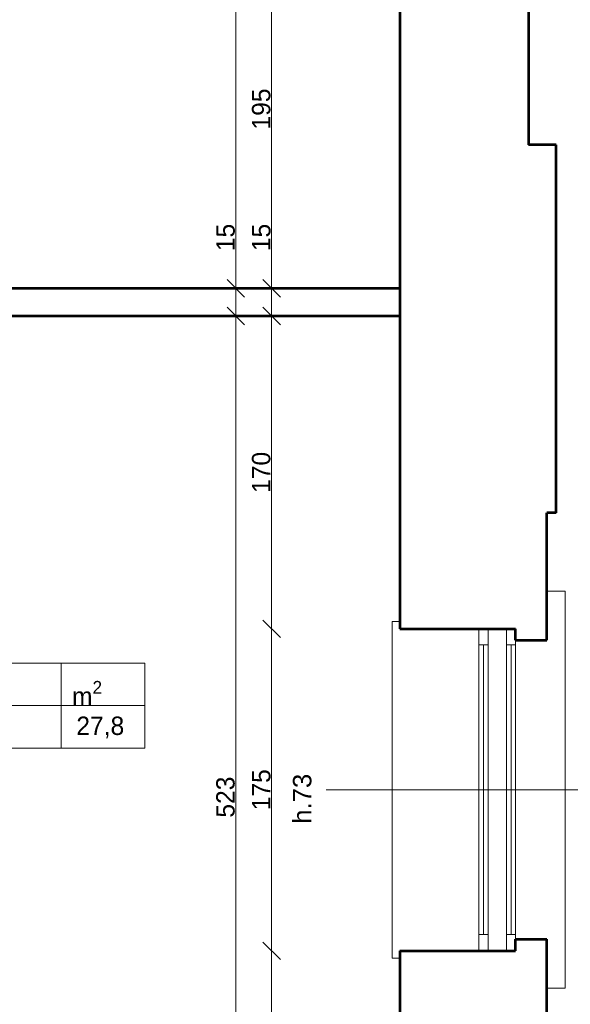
# Model space of a CAD drawing. Header units: inches. Extents: x -21887 to 84279, y -131485 to 67836.
# Tile 91 of 256: x 71636 to 74628, y -41470 to -36119. Entities that reach past the tile are written whole.
import ezdxf

# ---------------------------------------------------------------- set-up
doc = ezdxf.new("R2010")
doc.units = ezdxf.units.IN
doc.header["$MEASUREMENT"] = 0
doc.layers.get('0').update_dxf_attribs({"lineweight": 13})
doc.layers.get('Defpoints').update_dxf_attribs({"lineweight": 13})
for name, color, linetype, lineweight in [('AI_MURY', 7, 'Continuous', 53), ('Dimensioning', 7, 'Continuous', 13), ('DRZWI', 7, 'Continuous', 13), ('dzialowki', 7, 'Continuous', 53), ('OPISY TABELKI', 7, 'Continuous', 13)]:
    doc.layers.add(name, color=color, linetype=linetype, lineweight=lineweight)
doc.styles.add('GENERATED_STYLE_7', font='txt')
doc.styles.add('GENERATED_STYLE_9', font='txt')
doc.styles.add('Style-Courier New', font='txt')
doc.dimstyles.new('Dimstyle_4', dxfattribs={"dimtxt": 100, "dimasz": 95, "dimexe": 0, "dimexo": 0, "dimgap": 0.09, "dimtad": 1, "dimdec": 0, "dimlfac": 0.1, "dimzin": 0, "dimdsep": 46, "dimlunit": 5, "dimtxsty": 'GENERATED_STYLE_7', "dimblk": 'ARROWHEAD_6', "dimcen": 0.09, "dimclrd": 161, "dimclre": 161, "dimclrt": 7, "dimadec": 0, "dimazin": 0, "dimtfac": 1, "dimtdec": 0, "dimtmove": 0, "dimatfit": 3, "dimfxl": 0, "dimtolj": 1, "dimtzin": 0, "dimarcsym": 0})

# ---------------------------------------------------------------- blocks, each defined once
blk = doc.blocks.new('ARROWHEAD_6')
at = {"color": 0, "linetype": 'Continuous'}
for p, q in [((0, 0), (-1, 0)), ((-0.5, -0.5), (0.5, 0.5))]:
    blk.add_line(p, q, dxfattribs=at)
blk = doc.blocks.new('*U149')
at = {"layer": 'Defpoints', "color": 0, "linetype": 'Continuous'}
for p in [(72810.5, -37729.3), (72810.5, -37729.3), (72810.5, -42959.3)]:
    blk.add_point(p, dxfattribs=at)
at = {"layer": 'Dimensioning', "color": 161, "linetype": 'Continuous', "lineweight": -2}
blk.add_line((72810.5, -42864.3), (72810.5, -37824.3), dxfattribs=at)
at = {"layer": 'Dimensioning', "color": 161, "linetype": 'Continuous', "lineweight": -2, "xscale": 95, "yscale": 95, "zscale": 95}
for p, rotation in [((72810.5, -37729.3), 90), ((72810.5, -42959.3), 270)]:
    blk.add_blockref('ARROWHEAD_6', p, dxfattribs=dict(at, rotation=rotation))
at = {"layer": 'Dimensioning', "color": 7, "linetype": 'Continuous', "insert": (72754.2, -40344.3), "char_height": 100, "attachment_point": 5, "rotation": 90, "style": 'GENERATED_STYLE_7'}
blk.add_mtext('523', dxfattribs=at)
blk = doc.blocks.new('*D1825')
at = {"layer": 'Defpoints'}
for p in [(72810.5, -37729.3), (72810.5, -37729.3), (72810.5, -40344.3), (72810.5, -42959.3)]:
    blk.add_point(p, dxfattribs=at)
at = {"layer": 'Dimensioning', "color": 161, "linetype": 'Continuous'}
blk.add_blockref('*U149', (0, 0), dxfattribs=at)
blk = doc.blocks.new('*U150')
at = {"layer": 'Defpoints', "color": 0, "linetype": 'Continuous'}
for p in [(72810.5, -37579.3), (72810.5, -37579.3), (72810.5, -37729.3)]:
    blk.add_point(p, dxfattribs=at)
at = {"layer": 'Dimensioning', "color": 161, "linetype": 'Continuous', "lineweight": -2}
for p, q in [((72810.5, -37484.3), (72810.5, -37215.9)), ((72810.5, -37729.3), (72810.5, -37579.3)), ((72810.5, -37824.3), (72810.5, -37919.3))]:
    blk.add_line(p, q, dxfattribs=at)
at = {"layer": 'Dimensioning', "color": 161, "linetype": 'Continuous', "lineweight": -2, "xscale": 95, "yscale": 95, "zscale": 95}
for p, rotation in [((72810.5, -37579.3), 270), ((72810.5, -37729.3), 90)]:
    blk.add_blockref('ARROWHEAD_6', p, dxfattribs=dict(at, rotation=rotation))
at = {"layer": 'Dimensioning', "color": 7, "linetype": 'Continuous', "insert": (72754.8, -37302.6), "char_height": 100, "attachment_point": 5, "rotation": 90, "style": 'GENERATED_STYLE_7'}
blk.add_mtext('15', dxfattribs=at)
blk = doc.blocks.new('*D1826')
at = {"layer": 'Defpoints'}
for p in [(72810.5, -37302.6), (72810.5, -37579.3), (72810.5, -37579.3), (72810.5, -37729.3)]:
    blk.add_point(p, dxfattribs=at)
at = {"layer": 'Dimensioning', "color": 161, "linetype": 'Continuous'}
blk.add_blockref('*U150', (0, 0), dxfattribs=at)
blk = doc.blocks.new('*U151')
at = {"layer": 'Defpoints', "color": 0, "linetype": 'Continuous'}
for p in [(72810.5, -32789.3), (72810.5, -32789.3), (72810.5, -37579.3)]:
    blk.add_point(p, dxfattribs=at)
at = {"layer": 'Dimensioning', "color": 161, "linetype": 'Continuous', "lineweight": -2}
blk.add_line((72810.5, -37484.3), (72810.5, -32884.3), dxfattribs=at)
at = {"layer": 'Dimensioning', "color": 161, "linetype": 'Continuous', "lineweight": -2, "xscale": 95, "yscale": 95, "zscale": 95}
for p, rotation in [((72810.5, -32789.3), 90), ((72810.5, -37579.3), 270)]:
    blk.add_blockref('ARROWHEAD_6', p, dxfattribs=dict(at, rotation=rotation))
at = {"layer": 'Dimensioning', "color": 7, "linetype": 'Continuous', "insert": (72754.2, -35184.3), "char_height": 100, "attachment_point": 5, "rotation": 90, "style": 'GENERATED_STYLE_7'}
blk.add_mtext('479', dxfattribs=at)
blk = doc.blocks.new('*D1827')
at = {"layer": 'Defpoints'}
for p in [(72810.5, -32789.3), (72810.5, -32789.3), (72810.5, -35184.3), (72810.5, -37579.3)]:
    blk.add_point(p, dxfattribs=at)
at = {"layer": 'Dimensioning', "color": 161, "linetype": 'Continuous'}
blk.add_blockref('*U151', (0, 0), dxfattribs=at)
blk = doc.blocks.new('*U36')
at = {"layer": 'Defpoints', "color": 0, "linetype": 'Continuous'}
for p in [(71738, -38799.3), (76339.4, -38799.3), (71738, -41809.3)]:
    blk.add_point(p, dxfattribs=at)
at = {"layer": 'Dimensioning', "color": 161, "linetype": 'Continuous', "lineweight": -2}
for p, q in [((76339.2, -38799.3), (76339.4, -38799.3)), ((76339.4, -41714.3), (76339.4, -38894.3)), ((76339.2, -41809.3), (76339.4, -41809.3))]:
    blk.add_line(p, q, dxfattribs=at)
at = {"layer": 'Dimensioning', "color": 161, "linetype": 'Continuous', "lineweight": -2, "xscale": 95, "yscale": 95, "zscale": 95}
for p, rotation in [((76339.4, -38799.3), 90), ((76339.4, -41809.3), 270)]:
    blk.add_blockref('ARROWHEAD_6', p, dxfattribs=dict(at, rotation=rotation))
at = {"layer": 'Dimensioning', "color": 7, "linetype": 'Continuous', "insert": (76283.1, -40304.3), "char_height": 100, "attachment_point": 5, "rotation": 90, "style": 'GENERATED_STYLE_7'}
blk.add_mtext('301', dxfattribs=at)
blk = doc.blocks.new('*D2203')
at = {"layer": 'Defpoints'}
for p in [(71738, -38799.3), (76339.4, -38799.3), (76339.4, -40304.3), (71738, -41809.3)]:
    blk.add_point(p, dxfattribs=at)
at = {"layer": 'Dimensioning', "color": 161, "linetype": 'Continuous'}
blk.add_blockref('*U36', (0, 0), dxfattribs=at)
blk = doc.blocks.new('*U37')
at = {"layer": 'Defpoints', "color": 0, "linetype": 'Continuous'}
for p in [(71738, -36799.3), (76339.4, -36799.3), (71738, -38799.3)]:
    blk.add_point(p, dxfattribs=at)
at = {"layer": 'Dimensioning', "color": 161, "linetype": 'Continuous', "lineweight": -2}
for p, q in [((76339.2, -36799.3), (76339.4, -36799.3)), ((76339.4, -38704.3), (76339.4, -36894.3)), ((76339.2, -38799.3), (76339.4, -38799.3))]:
    blk.add_line(p, q, dxfattribs=at)
at = {"layer": 'Dimensioning', "color": 161, "linetype": 'Continuous', "lineweight": -2, "xscale": 95, "yscale": 95, "zscale": 95}
for p, rotation in [((76339.4, -36799.3), 90), ((76339.4, -38799.3), 270)]:
    blk.add_blockref('ARROWHEAD_6', p, dxfattribs=dict(at, rotation=rotation))
at = {"layer": 'Dimensioning', "color": 7, "linetype": 'Continuous', "insert": (76283.1, -37799.3), "char_height": 100, "attachment_point": 5, "rotation": 90, "style": 'GENERATED_STYLE_7'}
blk.add_mtext('200', dxfattribs=at)
blk = doc.blocks.new('*D2204')
at = {"layer": 'Defpoints'}
for p in [(71738, -36799.3), (76339.4, -36799.3), (76339.4, -37799.3), (71738, -38799.3)]:
    blk.add_point(p, dxfattribs=at)
at = {"layer": 'Dimensioning', "color": 161, "linetype": 'Continuous'}
blk.add_blockref('*U37', (0, 0), dxfattribs=at)
blk = doc.blocks.new('*U38')
at = {"layer": 'Defpoints', "color": 0, "linetype": 'Continuous'}
for p in [(71738, -21069.3), (76339.4, -21069.3), (71738, -36799.3)]:
    blk.add_point(p, dxfattribs=at)
at = {"layer": 'Dimensioning', "color": 161, "linetype": 'Continuous', "lineweight": -2}
for p, q in [((76339.2, -21069.3), (76339.4, -21069.3)), ((76339.4, -36704.3), (76339.4, -21164.3)), ((76339.2, -36799.3), (76339.4, -36799.3))]:
    blk.add_line(p, q, dxfattribs=at)
at = {"layer": 'Dimensioning', "color": 161, "linetype": 'Continuous', "lineweight": -2, "xscale": 95, "yscale": 95, "zscale": 95}
for p, rotation in [((76339.4, -21069.3), 90), ((76339.4, -36799.3), 270)]:
    blk.add_blockref('ARROWHEAD_6', p, dxfattribs=dict(at, rotation=rotation))
at = {"layer": 'Dimensioning', "color": 7, "linetype": 'Continuous', "insert": (76283.1, -28934.3), "char_height": 100, "attachment_point": 5, "rotation": 90, "style": 'GENERATED_STYLE_7'}
blk.add_mtext('1573', dxfattribs=at)
blk = doc.blocks.new('*D2205')
at = {"layer": 'Defpoints'}
for p in [(71738, -21069.3), (76339.4, -21069.3), (76339.4, -28934.3), (71738, -36799.3)]:
    blk.add_point(p, dxfattribs=at)
at = {"layer": 'Dimensioning', "color": 161, "linetype": 'Continuous'}
blk.add_blockref('*U38', (0, 0), dxfattribs=at)
blk = doc.blocks.new('*U62')
at = {"layer": 'Defpoints', "color": 0, "linetype": 'Continuous'}
for p in [(71738, -14059.3), (76839.4, -14059.3), (71738, -43809.3)]:
    blk.add_point(p, dxfattribs=at)
at = {"layer": 'Dimensioning', "color": 161, "linetype": 'Continuous', "lineweight": -2}
for p, q in [((76839.2, -14059.3), (76839.4, -14059.3)), ((76839.4, -43714.3), (76839.4, -14154.3)), ((76839.2, -43809.3), (76839.4, -43809.3))]:
    blk.add_line(p, q, dxfattribs=at)
at = {"layer": 'Dimensioning', "color": 161, "linetype": 'Continuous', "lineweight": -2, "xscale": 95, "yscale": 95, "zscale": 95}
for p, rotation in [((76839.4, -14059.3), 90), ((76839.4, -43809.3), 270)]:
    blk.add_blockref('ARROWHEAD_6', p, dxfattribs=dict(at, rotation=rotation))
at = {"layer": 'Dimensioning', "color": 7, "linetype": 'Continuous', "insert": (76783.1, -28934.3), "char_height": 100, "attachment_point": 5, "rotation": 90, "style": 'GENERATED_STYLE_7'}
blk.add_mtext('2975', dxfattribs=at)
blk = doc.blocks.new('*D2229')
at = {"layer": 'Defpoints'}
for p in [(71738, -14059.3), (76839.4, -14059.3), (76839.4, -28934.3), (71738, -43809.3)]:
    blk.add_point(p, dxfattribs=at)
at = {"layer": 'Dimensioning', "color": 161, "linetype": 'Continuous'}
blk.add_blockref('*U62', (0, 0), dxfattribs=at)
blk = doc.blocks.new('*U67')
at = {"layer": 'Defpoints', "color": 0, "linetype": 'Continuous'}
for p in [(71788, -40304.3), (77339.4, -40304.3), (71738, -43809.3)]:
    blk.add_point(p, dxfattribs=at)
at = {"layer": 'Dimensioning', "color": 161, "linetype": 'Continuous', "lineweight": -2}
for p, q in [((77339.2, -40304.3), (77339.4, -40304.3)), ((77339.4, -43714.3), (77339.4, -40399.3)), ((77339.2, -43809.3), (77339.4, -43809.3))]:
    blk.add_line(p, q, dxfattribs=at)
at = {"layer": 'Dimensioning', "color": 161, "linetype": 'Continuous', "lineweight": -2, "xscale": 95, "yscale": 95, "zscale": 95}
for p, rotation in [((77339.4, -40304.3), 90), ((77339.4, -43809.3), 270)]:
    blk.add_blockref('ARROWHEAD_6', p, dxfattribs=dict(at, rotation=rotation))
at = {"layer": 'Dimensioning', "color": 7, "linetype": 'Continuous', "insert": (77283.1, -42056.8), "char_height": 100, "attachment_point": 5, "rotation": 90, "style": 'GENERATED_STYLE_7'}
blk.add_mtext('350', dxfattribs=at)
blk = doc.blocks.new('*D2234')
at = {"layer": 'Defpoints'}
for p in [(71788, -40304.3), (77339.4, -40304.3), (77339.4, -42056.8), (71738, -43809.3)]:
    blk.add_point(p, dxfattribs=at)
at = {"layer": 'Dimensioning', "color": 161, "linetype": 'Continuous'}
blk.add_blockref('*U67', (0, 0), dxfattribs=at)
blk = doc.blocks.new('*U68')
at = {"layer": 'Defpoints', "color": 0, "linetype": 'Continuous'}
for p in [(71688, -34754.3), (77339.4, -34754.3), (71788, -40304.3)]:
    blk.add_point(p, dxfattribs=at)
at = {"layer": 'Dimensioning', "color": 161, "linetype": 'Continuous', "lineweight": -2}
for p, q in [((77339.2, -34754.3), (77339.4, -34754.3)), ((77339.4, -40209.3), (77339.4, -34849.3)), ((77339.2, -40304.3), (77339.4, -40304.3))]:
    blk.add_line(p, q, dxfattribs=at)
at = {"layer": 'Dimensioning', "color": 161, "linetype": 'Continuous', "lineweight": -2, "xscale": 95, "yscale": 95, "zscale": 95}
for p, rotation in [((77339.4, -34754.3), 90), ((77339.4, -40304.3), 270)]:
    blk.add_blockref('ARROWHEAD_6', p, dxfattribs=dict(at, rotation=rotation))
at = {"layer": 'Dimensioning', "color": 7, "linetype": 'Continuous', "insert": (77284.4, -37529.3), "char_height": 100, "attachment_point": 5, "rotation": 90, "style": 'GENERATED_STYLE_7'}
blk.add_mtext('555', dxfattribs=at)
blk = doc.blocks.new('*D2235')
at = {"layer": 'Defpoints'}
for p in [(71688, -34754.3), (77339.4, -34754.3), (77339.4, -37529.3), (71788, -40304.3)]:
    blk.add_point(p, dxfattribs=at)
at = {"layer": 'Dimensioning', "color": 161, "linetype": 'Continuous'}
blk.add_blockref('*U68', (0, 0), dxfattribs=at)
blk = doc.blocks.new('*U97')
at = {"layer": 'Defpoints', "color": 0, "linetype": 'Continuous'}
for p in [(71738, 62330.7), (77839.4, 62330.7), (71738, -43809.3)]:
    blk.add_point(p, dxfattribs=at)
at = {"layer": 'Dimensioning', "color": 161, "linetype": 'Continuous', "lineweight": -2}
for p, q in [((77839.2, 62330.7), (77839.4, 62330.7)), ((77839.4, -43714.3), (77839.4, 62235.7)), ((77839.2, -43809.3), (77839.4, -43809.3))]:
    blk.add_line(p, q, dxfattribs=at)
at = {"layer": 'Dimensioning', "color": 161, "linetype": 'Continuous', "lineweight": -2, "xscale": 95, "yscale": 95, "zscale": 95}
for p, rotation in [((77839.4, 62330.7), 90), ((77839.4, -43809.3), 270)]:
    blk.add_blockref('ARROWHEAD_6', p, dxfattribs=dict(at, rotation=rotation))
at = {"layer": 'Dimensioning', "color": 7, "linetype": 'Continuous', "insert": (77783.1, 9260.7), "char_height": 100, "attachment_point": 5, "rotation": 90, "style": 'GENERATED_STYLE_7'}
blk.add_mtext('10614', dxfattribs=at)
blk = doc.blocks.new('*D2264')
at = {"layer": 'Defpoints'}
for p in [(71738, 62330.7), (77839.4, 62330.7), (77839.4, 9260.7), (71738, -43809.3)]:
    blk.add_point(p, dxfattribs=at)
at = {"layer": 'Dimensioning', "color": 161, "linetype": 'Continuous'}
blk.add_blockref('*U97', (0, 0), dxfattribs=at)
blk = doc.blocks.new('*U572')
at = {"layer": 'Defpoints', "color": 0, "linetype": 'Continuous'}
for p in [(73004.6, -41179.3), (73700.5, -41179.3), (73512.9, -42959.3)]:
    blk.add_point(p, dxfattribs=at)
at = {"layer": 'Dimensioning', "color": 161, "linetype": 'Continuous', "lineweight": -2}
for p, q in [((73004.8, -41179.3), (73004.6, -41179.3)), ((73004.6, -42864.3), (73004.6, -41274.3)), ((73004.8, -42959.3), (73004.6, -42959.3))]:
    blk.add_line(p, q, dxfattribs=at)
at = {"layer": 'Dimensioning', "color": 161, "linetype": 'Continuous', "lineweight": -2, "xscale": 95, "yscale": 95, "zscale": 95}
for p, rotation in [((73004.6, -41179.3), 90), ((73004.6, -42959.3), 270)]:
    blk.add_blockref('ARROWHEAD_6', p, dxfattribs=dict(at, rotation=rotation))
at = {"layer": 'Dimensioning', "color": 7, "linetype": 'Continuous', "insert": (72948.3, -42069.3), "char_height": 100, "attachment_point": 5, "rotation": 90, "style": 'GENERATED_STYLE_7'}
blk.add_mtext('178', dxfattribs=at)
blk = doc.blocks.new('*D2796')
at = {"layer": 'Defpoints'}
for p in [(73004.6, -41179.3), (73700.5, -41179.3), (73004.6, -42069.3), (73512.9, -42959.3)]:
    blk.add_point(p, dxfattribs=at)
at = {"layer": 'Dimensioning', "color": 161, "linetype": 'Continuous'}
blk.add_blockref('*U572', (0, 0), dxfattribs=at)
blk = doc.blocks.new('*U573')
at = {"layer": 'Defpoints', "color": 0, "linetype": 'Continuous'}
for p in [(73004.6, -39429.3), (74330.5, -39429.3), (73700.5, -41179.3)]:
    blk.add_point(p, dxfattribs=at)
at = {"layer": 'Dimensioning', "color": 161, "linetype": 'Continuous', "lineweight": -2}
for p, q in [((73004.8, -39429.3), (73004.6, -39429.3)), ((73004.6, -41084.3), (73004.6, -39524.3)), ((73004.8, -41179.3), (73004.6, -41179.3))]:
    blk.add_line(p, q, dxfattribs=at)
at = {"layer": 'Dimensioning', "color": 161, "linetype": 'Continuous', "lineweight": -2, "xscale": 95, "yscale": 95, "zscale": 95}
for p, rotation in [((73004.6, -39429.3), 90), ((73004.6, -41179.3), 270)]:
    blk.add_blockref('ARROWHEAD_6', p, dxfattribs=dict(at, rotation=rotation))
at = {"layer": 'Dimensioning', "color": 7, "linetype": 'Continuous', "insert": (72948.9, -40304.3), "char_height": 100, "attachment_point": 5, "rotation": 90, "style": 'GENERATED_STYLE_7'}
blk.add_mtext('175', dxfattribs=at)
blk = doc.blocks.new('*D2797')
at = {"layer": 'Defpoints'}
for p in [(73004.6, -39429.3), (74330.5, -39429.3), (73004.6, -40304.3), (73700.5, -41179.3)]:
    blk.add_point(p, dxfattribs=at)
at = {"layer": 'Dimensioning', "color": 161, "linetype": 'Continuous'}
blk.add_blockref('*U573', (0, 0), dxfattribs=at)
blk = doc.blocks.new('*U574')
at = {"layer": 'Defpoints', "color": 0, "linetype": 'Continuous'}
for p in [(73004.6, -37729.3), (73700.5, -37729.3), (74330.5, -39429.3)]:
    blk.add_point(p, dxfattribs=at)
at = {"layer": 'Dimensioning', "color": 161, "linetype": 'Continuous', "lineweight": -2}
for p, q in [((73004.8, -37729.3), (73004.6, -37729.3)), ((73004.6, -39334.3), (73004.6, -37824.3)), ((73004.8, -39429.3), (73004.6, -39429.3))]:
    blk.add_line(p, q, dxfattribs=at)
at = {"layer": 'Dimensioning', "color": 161, "linetype": 'Continuous', "lineweight": -2, "xscale": 95, "yscale": 95, "zscale": 95}
for p, rotation in [((73004.6, -37729.3), 90), ((73004.6, -39429.3), 270)]:
    blk.add_blockref('ARROWHEAD_6', p, dxfattribs=dict(at, rotation=rotation))
at = {"layer": 'Dimensioning', "color": 7, "linetype": 'Continuous', "insert": (72948.3, -38579.3), "char_height": 100, "attachment_point": 5, "rotation": 90, "style": 'GENERATED_STYLE_7'}
blk.add_mtext('170', dxfattribs=at)
blk = doc.blocks.new('*D2798')
at = {"layer": 'Defpoints'}
for p in [(73004.6, -37729.3), (73700.5, -37729.3), (73004.6, -38579.3), (74330.5, -39429.3)]:
    blk.add_point(p, dxfattribs=at)
at = {"layer": 'Dimensioning', "color": 161, "linetype": 'Continuous'}
blk.add_blockref('*U574', (0, 0), dxfattribs=at)
blk = doc.blocks.new('*U575')
at = {"layer": 'Defpoints', "color": 0, "linetype": 'Continuous'}
for p in [(73004.6, -37579.3), (73700.5, -37579.3), (73700.5, -37729.3)]:
    blk.add_point(p, dxfattribs=at)
at = {"layer": 'Dimensioning', "color": 161, "linetype": 'Continuous', "lineweight": -2}
for p, q in [((73004.6, -37484.3), (73004.6, -37215.9)), ((73004.8, -37579.3), (73004.6, -37579.3)), ((73004.6, -37729.3), (73004.6, -37579.3)), ((73004.8, -37729.3), (73004.6, -37729.3)), ((73004.6, -37824.3), (73004.6, -37919.3))]:
    blk.add_line(p, q, dxfattribs=at)
at = {"layer": 'Dimensioning', "color": 161, "linetype": 'Continuous', "lineweight": -2, "xscale": 95, "yscale": 95, "zscale": 95}
for p, rotation in [((73004.6, -37579.3), 270), ((73004.6, -37729.3), 90)]:
    blk.add_blockref('ARROWHEAD_6', p, dxfattribs=dict(at, rotation=rotation))
at = {"layer": 'Dimensioning', "color": 7, "linetype": 'Continuous', "insert": (72948.9, -37302.6), "char_height": 100, "attachment_point": 5, "rotation": 90, "style": 'GENERATED_STYLE_7'}
blk.add_mtext('15', dxfattribs=at)
blk = doc.blocks.new('*D2799')
at = {"layer": 'Defpoints'}
for p in [(73004.6, -37302.6), (73004.6, -37579.3), (73700.5, -37579.3), (73700.5, -37729.3)]:
    blk.add_point(p, dxfattribs=at)
at = {"layer": 'Dimensioning', "color": 161, "linetype": 'Continuous'}
blk.add_blockref('*U575', (0, 0), dxfattribs=at)
blk = doc.blocks.new('*U576')
at = {"layer": 'Defpoints', "color": 0, "linetype": 'Continuous'}
for p in [(73004.6, -35629.3), (74230.5, -35629.3), (73700.5, -37579.3)]:
    blk.add_point(p, dxfattribs=at)
at = {"layer": 'Dimensioning', "color": 161, "linetype": 'Continuous', "lineweight": -2}
for p, q in [((73004.8, -35629.3), (73004.6, -35629.3)), ((73004.6, -37484.3), (73004.6, -35724.3)), ((73004.8, -37579.3), (73004.6, -37579.3))]:
    blk.add_line(p, q, dxfattribs=at)
at = {"layer": 'Dimensioning', "color": 161, "linetype": 'Continuous', "lineweight": -2, "xscale": 95, "yscale": 95, "zscale": 95}
for p, rotation in [((73004.6, -35629.3), 90), ((73004.6, -37579.3), 270)]:
    blk.add_blockref('ARROWHEAD_6', p, dxfattribs=dict(at, rotation=rotation))
at = {"layer": 'Dimensioning', "color": 7, "linetype": 'Continuous', "insert": (72948.3, -36604.3), "char_height": 100, "attachment_point": 5, "rotation": 90, "style": 'GENERATED_STYLE_7'}
blk.add_mtext('195', dxfattribs=at)
blk = doc.blocks.new('*D2800')
at = {"layer": 'Defpoints'}
for p in [(73004.6, -35629.3), (74230.5, -35629.3), (73004.6, -36604.3), (73700.5, -37579.3)]:
    blk.add_point(p, dxfattribs=at)
at = {"layer": 'Dimensioning', "color": 161, "linetype": 'Continuous'}
blk.add_blockref('*U576', (0, 0), dxfattribs=at)

msp = doc.modelspace()

# ---------------------------------------------------------------- linework, layer by layer
at = {"layer": 'AI_MURY', "color": 7, "linetype": 'Continuous'}
for p, q in [((74400.5, -35566.8), (74400.5, -36799.3)), ((73700.5, -35629.3), (73700.5, -39429.3)), ((74550.5, -36799.3), (74400.5, -36799.3)), ((74550.5, -38799.3), (74550.5, -36799.3)), ((74550.5, -38799.3), (74500.5, -38799.3)), ((74500.5, -39491.8), (74500.5, -38799.3)), ((73700.5, -39429.3), (74330.5, -39429.3)), ((74330.5, -39491.8), (74330.5, -39429.3)), ((74330.5, -39491.8), (74500.5, -39491.8)), ((74330.5, -41179.3), (74330.5, -41116.8)), ((74330.5, -41116.8), (74500.5, -41116.8)), ((74500.5, -41809.3), (74500.5, -41116.8)), ((73700.5, -41179.3), (74330.5, -41179.3)), ((73700.5, -41179.3), (73700.5, -42959.3))]:
    msp.add_line(p, q, dxfattribs=at)
at = {"layer": 'DRZWI', "color": 251, "linetype": 'Continuous'}
for p, q in [((74600.5, -39225.4), (74500.5, -39225.4)), ((74600.5, -41383.2), (74600.5, -39225.4)), ((73660.5, -41219.3), (73660.5, -39389.3)), ((73700.5, -39389.3), (73660.5, -39389.3)), ((73700.5, -41219.3), (73660.5, -41219.3)), ((74600.5, -41383.2), (74500.5, -41383.2))]:
    msp.add_line(p, q, dxfattribs=at)
at = {"layer": 'DRZWI', "color": 220, "linetype": 'Continuous'}
for p, q in [((74130.5, -39516.8), (74130.5, -39429.3)), ((74180.5, -39516.8), (74180.5, -39429.3)), ((74280.5, -39516.8), (74280.5, -39429.3)), ((74330.5, -39516.8), (74330.5, -39491.8)), ((74130.5, -39516.8), (74180.5, -39516.8)), ((74130.5, -41091.8), (74130.5, -39516.8)), ((74155.5, -41091.8), (74155.5, -39516.8)), ((74180.5, -41091.8), (74180.5, -39516.8)), ((74280.5, -39516.8), (74330.5, -39516.8)), ((74280.5, -41091.8), (74280.5, -39516.8)), ((74305.5, -41091.8), (74305.5, -39516.8)), ((74330.5, -41091.8), (74330.5, -39516.8)), ((75150.9, -40304.3), (73300.1, -40304.3)), ((74130.5, -41091.8), (74130.5, -41179.3)), ((74130.5, -41091.8), (74180.5, -41091.8)), ((74180.5, -41091.8), (74180.5, -41179.3)), ((74280.5, -41091.8), (74280.5, -41179.3)), ((74280.5, -41091.8), (74330.5, -41091.8)), ((74330.5, -41091.8), (74330.5, -41116.8))]:
    msp.add_line(p, q, dxfattribs=at)
at = {"layer": 'dzialowki', "color": 12, "linetype": 'Continuous'}
for p, q in [((73700.5, -37579.3), (69780.5, -37579.3)), ((73700.5, -37729.3), (69780.5, -37729.3))]:
    msp.add_line(p, q, dxfattribs=at)
at = {"layer": 'OPISY TABELKI', "color": 7, "linetype": 'Continuous'}
for p, q in [((69445.3, -39616.7), (72315, -39616.7)), ((71861, -39616.7), (71861, -40077.4)), ((72315, -39616.7), (72315, -40077.4)), ((69821.7, -39847), (72315, -39847)), ((69445.3, -40077.4), (72315, -40077.4))]:
    msp.add_line(p, q, dxfattribs=at)

# ---------------------------------------------------------------- texts
at = {"layer": 'DRZWI', "color": 220, "insert": (73120.5, -40489.3), "char_height": 100, "width": 460.863, "attachment_point": 1, "rotation": 90, "style": 'GENERATED_STYLE_7'}
msp.add_mtext('\\fArial|b0|i0|c238|p39;h.73', dxfattribs=at)
at = {"layer": 'OPISY TABELKI', "color": 7, "char_height": 100, "attachment_point": 1, "style": 'GENERATED_STYLE_9'}
for s, insert, width in [('\\A1;m\\H70.000000;\\S2^  ;', (71919.9, -39712.8), 323.775), ('27,8     ', (71943.5, -39906.5), 424.969)]:
    msp.add_mtext(s, dxfattribs=dict(at, insert=insert, width=width))

# ---------------------------------------------------------------- dimensions: what is measured, and where the dimension line sits
at = {"layer": 'Dimensioning', "color": 161, "linetype": 'Continuous'}
for base, p1, p2, picture, middle in [((77839.4, 62330.7), (71738, -43809.3), (71738, 62330.7), '*D2264', (77839.4, 9260.7)), ((76839.4, -14059.3), (71738, -43809.3), (71738, -14059.3), '*D2229', (76839.4, -28934.3)), ((76339.4, -21069.3), (71738, -36799.3), (71738, -21069.3), '*D2205', (76339.4, -28934.3)), ((72810.5, -32789.3), (72810.5, -37579.3), (72810.5, -32789.3), '*D1827', (72810.5, -35184.3)), ((77339.4, -34754.3), (71788, -40304.3), (71688, -34754.3), '*D2235', (77339.4, -37529.3)), ((73004.6, -35629.3), (73700.5, -37579.3), (74230.5, -35629.3), '*D2800', (73004.6, -36604.3)), ((76339.4, -36799.3), (71738, -38799.3), (71738, -36799.3), '*D2204', (76339.4, -37799.3)), ((72810.5, -37579.3), (72810.5, -37729.3), (72810.5, -37579.3), '*D1826', (72810.5, -37302.6)), ((73004.6, -37579.3), (73700.5, -37729.3), (73700.5, -37579.3), '*D2799', (73004.6, -37302.6)), ((72810.5, -37729.3), (72810.5, -42959.3), (72810.5, -37729.3), '*D1825', (72810.5, -40344.3)), ((73004.6, -37729.3), (74330.5, -39429.3), (73700.5, -37729.3), '*D2798', (73004.6, -38579.3)), ((76339.4, -38799.3), (71738, -41809.3), (71738, -38799.3), '*D2203', (76339.4, -40304.3)), ((73004.6, -39429.3), (73700.5, -41179.3), (74330.5, -39429.3), '*D2797', (73004.6, -40304.3)), ((77339.4180062, -40304.2868952), (71738.0429772, -43809.2868952), (71788.0429772, -40304.2868952), '*D2234', (77339.4180062, -42056.7868952)), ((73004.6, -41179.3), (73512.9, -42959.3), (73700.5, -41179.3), '*D2796', (73004.6, -42069.3))]:
    dim = msp.add_linear_dim(base=base, p1=p1, p2=p2, angle=90, dimstyle='Dimstyle_4', override={"dimtxsty": 'Style-Courier New', "dimclrd": 0, "dimclre": 161, "dimlwe": 0}, dxfattribs=at)
    dim.commit()
    dim.dimension.update_dxf_attribs({"geometry": picture, "text_midpoint": middle, "dimtype": 128})

doc.saveas('drawing.dxf')
